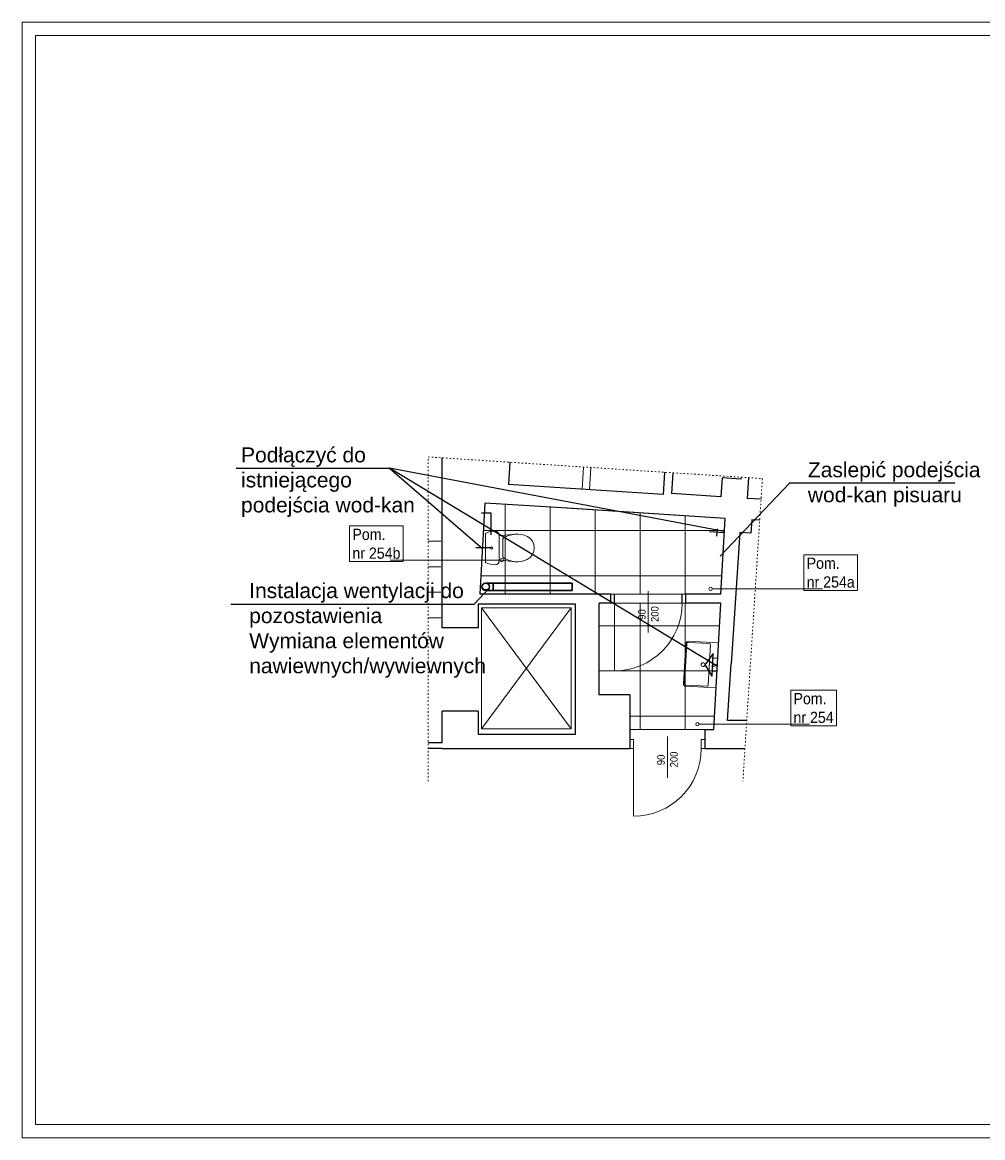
# Model space of a CAD drawing. Header units: millimetres. Extents: x 6904000 to 7075021, y 297772 to 407623.
# Tile 73 of 91: x 7024508 to 7037296, y 332773 to 347623. Entities that reach past the tile are written whole.
import ezdxf

# ---------------------------------------------------------------- set-up
doc = ezdxf.new("R2010")
doc.units = ezdxf.units.MM
doc.linetypes.add('MCS - 2 piętro - koncepcja (2026.04.17)_do wysłania$0$ACAD_ISO03W100', pattern=[30, 12, -18])
for name, color, linetype, lineweight in [('!_IS_Przybory sanit', 3, 'Continuous', 25), ('$went_wyciąg', 32, 'Continuous', 30), ('MCS - 2 piętro - koncepcja (2026.04.17)_do wysłania$0$P-SANR-FIXT', 8, 'Continuous', 5), ('MCS - 2 piętro - koncepcja (2026.04.17)_do wysłania$0$Przekrojowa', 8, 'Continuous', 25), ('MCS - 2 piętro - koncepcja (2026.04.17)_do wysłania$0$S3_drzwi_nowe', 8, 'Continuous', 18), ('MCS - 2 piętro - koncepcja (2026.04.17)_do wysłania$0$S3_opis pomieszczeń', 8, 'Continuous', 0), ('MCS - 2 piętro - koncepcja (2026.04.17)_do wysłania$0$Widokowa', 8, 'Continuous', 9), ('MCS - 2 piętro - koncepcja (2026.04.17)_do wysłania$0$Wyposazenie', 8, 'Continuous', 9)]:
    doc.layers.add(name, color=color, linetype=linetype, lineweight=lineweight)
for name, color, linetype in [('_MECH_KS', 18, 'Continuous'), ('_MECH_OPIS', 7, 'Continuous'), ('_MECH_WC', 1, 'Continuous'), ('_MECH_WZ', 5, 'Continuous')]:
    doc.layers.add(name, color=color, linetype=linetype)
doc.layers.add('MCS - 2 piętro - koncepcja (2026.04.17)_do wysłania$0$Obrys powierzchni', color=8, linetype='Continuous', lineweight=9, plot=False)
doc.layers.add('S3_sufit S2', color=7, linetype='Continuous', lineweight=5, true_color=0x7f7f7f)
doc.styles.add('MCS - 2 piętro - koncepcja (2026.04.17)_do wysłania$0$ARIELCE', font='arial.ttf', dxfattribs={"width": 0.9})
doc.styles.get("Standard").update_dxf_attribs({"font": 'arial.ttf'})

# ---------------------------------------------------------------- blocks, each defined once
blk = doc.blocks.new('MCS - 2 piętro - koncepcja (2026.04.17)_do wysłania$0$zw$C904')
at = {"layer": 'MCS - 2 piętro - koncepcja (2026.04.17)_do wysłania$0$Wyposazenie', "color": 253, "linetype": 'Continuous'}
for p, q in [((-12.6, 61.9), (-16.1, 58.7)), ((-8.4, 64), (-12.6, 61.9)), ((-3.8, 64.9), (-8.4, 64)), ((0.9, 64.5), (-3.8, 64.9)), ((5.3, 62.9), (0.9, 64.5)), ((9.1, 60.2), (5.3, 62.9)), ((12, 56.6), (9.1, 60.2)), ((-20.8, 46.6), (-21, 42.4)), ((-19.9, 50.8), (-20.8, 46.6)), ((-18.5, 54.8), (-19.9, 50.8)), ((-16.1, 58.7), (-18.5, 54.8)), ((13.9, 52.7), (12, 56.6)), ((15.2, 48.7), (13.9, 52.7)), ((15.9, 44.5), (15.2, 48.7)), ((-21, 42.4), (-20.6, 38.2)), ((-20.6, 38.2), (-17, 17.2)), ((-20.6, 38.2), (-19.6, 33.9)), ((-19.6, 33.9), (-18.1, 29.9)), ((-18.1, 29.9), (-16.2, 26)), ((13.1, 27.7), (14.5, 31.8)), ((14.5, 31.8), (15.5, 36)), ((14.9, 19), (16, 40.3)), ((15.5, 36), (16, 40.3)), ((16, 40.3), (15.9, 44.5)), ((-21.5, 15.8), (-22.8, 13.9)), ((-19.4, 17), (-21.5, 15.8)), ((-17, 17.2), (-19.4, 17)), ((14.9, 19), (-17, 17.2)), ((-16.2, 26), (-13.8, 22.3)), ((-13.8, 22.3), (11.1, 23.8)), ((11.1, 23.8), (13.1, 27.7)), ((17.3, 19.1), (14.9, 19)), ((19.5, 18.2), (17.3, 19.1)), ((21, 16.5), (19.5, 18.2)), ((21.7, 14.2), (21, 16.5)), ((-22.8, 13.9), (-23.2, 11.6)), ((-23.2, 11.6), (-22.8, 8.3)), ((-22.8, 8.3), (-22, 5)), ((-22, 5), (-20.8, 1.9)), ((-20.8, 1.9), (-19.3, -1.1)), ((-19.3, -1.1), (19.3, 1.1)), ((19.3, 1.1), (20.5, 4.3)), ((20.5, 4.3), (21.3, 7.5)), ((21.3, 7.5), (21.7, 10.9)), ((21.7, 10.9), (21.7, 14.2))]:
    blk.add_line(p, q, dxfattribs=at)
blk.add_circle((-0.5, 8.2), 1.5, dxfattribs=at)
blk = doc.blocks.new('MCS - 2 piętro - koncepcja (2026.04.17)_do wysłania$0$PLM_Washbasin_2D - PLM_Washbasin_Wall_Mounted_Rectangle_600x450-V80-PARTER PW 1do50 - C')
at = {"layer": 'MCS - 2 piętro - koncepcja (2026.04.17)_do wysłania$0$P-SANR-FIXT', "color": 8, "true_color": 0x808080}
for p, q in [((-30, -1.5), (-30, -42)), ((-30, -42), (-30, -1.5)), ((-28.5, -42), (-28.5, -13.5)), ((-27, -12), (27, -12)), ((28.5, -13.5), (28.5, -42)), ((30, -42), (30, -1.5)), ((30, -1.5), (30, -42)), ((27, -43.5), (-27, -43.5)), ((-27, -45), (27, -45)), ((27, -45), (-27, -45))]:
    blk.add_line(p, q, dxfattribs=at)
for centre, radius in [((0, -6), 1.75), ((0, -20.5), 2.5)]:
    blk.add_circle(centre, radius, dxfattribs=at)
for centre, radius, start, end in [((-27, -13.5), 1.5, 90, 180), ((27, -13.5), 1.5, 360, 90), ((-27, -42), 3, 180, 270), ((-27, -42), 3, 180, 270), ((-27, -42), 1.5, 180, 270), ((27, -42), 3, 270, 360), ((27, -42), 3, 270, 0), ((27, -42), 1.5, 270, 0)]:
    blk.add_arc(centre, radius, start, end, dxfattribs=at)

msp = doc.modelspace()

# ---------------------------------------------------------------- linework, layer by layer
at = {"layer": '!_IS_Przybory sanit'}
for p, q in [((7033708.9, 339218.6), (7033600.6, 339074.4)), ((7033692.1, 338919), (7033708.9, 339218.6)), ((7033692.1, 338919), (7033600.6, 339074.4))]:
    msp.add_line(p, q, dxfattribs=at)
at = {"layer": '$went_wyciąg', "ltscale": 1.6}
for p, q in [((7030779.2, 340157.3), (7030679.2, 340157.3)), ((7030779.2, 340057.3), (7030779.2, 340157.3)), ((7030779.2, 340157.3), (7031832, 340157.3)), ((7030779.2, 340157.3), (7030779.2, 340057.3)), ((7031832, 340157.3), (7031832, 340057.3)), ((7030779.2, 340057.3), (7030679.2, 340057.3)), ((7030779.2, 340057.3), (7031832, 340057.3))]:
    msp.add_line(p, q, dxfattribs=at)
for centre, radius, start, end in [((7030679.2, 340107.3), 50, 90, 270), ((7030679.2, 340117.4), 51, 191.36488, 348.63512), ((7030679.2, 340107.3), 50, 270, 90)]:
    msp.add_arc(centre, radius, start, end, dxfattribs=at)
at = {"layer": '_MECH_KS'}
msp.add_line((7030757.6, 340625.5), (7030547.8, 340625.5), dxfattribs=at)
msp.add_lwpolyline([(7033762.3, 339065.3), (7033700.5, 339068.7)], dxfattribs=at)
at = {"layer": '_MECH_OPIS'}
msp.add_lwpolyline([(7027286.7, 339877.9), (7030526.8, 339877.9), (7030727.2, 340093.3)], dxfattribs=at)
at = {"layer": '_MECH_WC'}
msp.add_line((7033757.7, 338982.1), (7033695.8, 338985.6), dxfattribs=at)
at = {"layer": '_MECH_WZ'}
for p, q in [((7030750, 341089.8), (7030621.7, 341089.8)), ((7030750, 340800), (7030750, 341089.8)), ((7033760, 340880.8), (7033753.7, 340783.5))]:
    msp.add_line(p, q, dxfattribs=at)
for points in [[(7033854.3, 340827.7), (7033659.7, 340840.4)], [(7033767.2, 339152.1), (7033705.3, 339155.5)]]:
    msp.add_lwpolyline(points, dxfattribs=at)
at = {"layer": 'MCS - 2 piętro - koncepcja (2026.04.17)_do wysłania$0$Obrys powierzchni', "ltscale": 1.6}
for points in [[(7024508.3, 347623.2), (7045508.3, 347623.2), (7045508.3, 332773.2), (7024508.3, 332773.2)], [(7024683.3, 347448.2), (7045333.3, 347448.2), (7045333.3, 332948.2), (7024683.3, 332948.2)]]:
    msp.add_lwpolyline(points, close=True, dxfattribs=at)
at = {"layer": 'MCS - 2 piętro - koncepcja (2026.04.17)_do wysłania$0$Przekrojowa', "ltscale": 1.6}
for p, q in [((7030099.5, 339563.4), (7030099.5, 341824.3)), ((7031001.2, 341766), (7030982.1, 341469.8)), ((7033059.1, 341632.9), (7033040, 341336.9)), ((7033169.9, 341625.7), (7033152.1, 341349.7)), ((7033826.8, 341556.7), (7033810.7, 341307.2)), ((7034076.3, 341540.6), (7033826.8, 341556.7)), ((7034078, 341567), (7034076.3, 341540.6)), ((7034177.8, 341560.6), (7034160, 341284.7)), ((7033040.2, 341336.9), (7030982.1, 341469.8)), ((7033810.7, 341307.2), (7033152.1, 341349.7)), ((7034345.1, 341272.7), (7034160, 341284.7)), ((7030603.5, 340009), (7030671.5, 341223.4)), ((7031839.1, 341148), (7030671.5, 341223.4)), ((7033864.9, 341017.4), (7031839.1, 341148)), ((7033808.4, 340009), (7033864.9, 341017.4)), ((7034221.3, 341000.1), (7034209.8, 340820.9)), ((7034327, 340993.3), (7034221.3, 341000.1)), ((7034060.4, 340830.5), (7033947.7, 339083.8)), ((7034209.8, 340820.9), (7034060.4, 340830.5)), ((7032343.8, 340009), (7030603.5, 340009)), ((7032343.8, 339889), (7032343.8, 340009)), ((7032394.1, 339889), (7032394.1, 340009)), ((7033294.1, 339889), (7033294.1, 340009)), ((7033808.4, 340009), (7033343.8, 340009)), ((7033343.8, 339889), (7033343.8, 340009)), ((7031876, 339874.4), (7030579.5, 339874.4)), ((7030579.5, 339874.4), (7030579.5, 339563.4)), ((7031876, 338146), (7031876, 339874.4)), ((7032188.4, 338669), (7032188.4, 339889)), ((7032343.8, 339889), (7032188.4, 339889)), ((7033808.4, 339889), (7033343.8, 339889)), ((7033714.4, 338209), (7033808.4, 339889)), ((7030579.5, 339563.4), (7030099.5, 339563.4)), ((7033898.9, 338327), (7033947.7, 339083.8)), ((7032598.4, 338669), (7032188.4, 338669)), ((7032598.4, 338669), (7032598.4, 337953.4)), ((7030099.5, 338033.4), (7030099.5, 338453.4)), ((7030579.5, 338453.4), (7030099.5, 338453.4)), ((7030579.5, 338453.4), (7030579.5, 338146)), ((7034154.6, 338327), (7033898.9, 338327)), ((7030579.5, 338146), (7031876, 338146)), ((7033598.4, 338209), (7033598.4, 337953.4)), ((7033598.4, 338209), (7033714.4, 338209)), ((7029911.7, 338033.4), (7030099.5, 338033.4)), ((7030099.5, 337953.4), (7029911.7, 337953.4)), ((7030099.5, 337953.4), (7032598.4, 337953.4)), ((7033598.4, 337953.4), (7034130.5, 337953.4))]:
    msp.add_line(p, q, dxfattribs=at)
at = {"layer": 'MCS - 2 piętro - koncepcja (2026.04.17)_do wysłania$0$S3_drzwi_nowe'}
for p, q in [((7032843.8, 339499), (7032843.8, 340049)), ((7032393.8, 339889), (7032393.8, 338989)), ((7033098.4, 337563.4), (7033098.4, 338113.4)), ((7032648.4, 337953.4), (7032648.4, 337053.4))]:
    msp.add_line(p, q, dxfattribs=at)
for points in [[(7032393.8, 340009), (7032343.8, 340009), (7032343.8, 339889), (7032393.8, 339889)], [(7033343.8, 340009), (7033293.8, 340009), (7033293.8, 339889), (7033343.8, 339889)], [(7032648.4, 338073.4), (7032598.4, 338073.4), (7032598.4, 337953.4), (7032648.4, 337953.4)], [(7033598.4, 338073.4), (7033548.4, 338073.4), (7033548.4, 337953.4), (7033598.4, 337953.4)]]:
    msp.add_lwpolyline(points, close=True, dxfattribs=at)
for centre in [(7032393.8, 339889), (7032648.4, 337953.4)]:
    msp.add_arc(centre, 900, 270, 0, dxfattribs=at)
at = {"layer": 'MCS - 2 piętro - koncepcja (2026.04.17)_do wysłania$0$S3_opis pomieszczeń'}
for centre in [(7030894.4, 340464.4), (7033673.5, 340080.5), (7033498.3, 338278.1)]:
    msp.add_circle(centre, 22.2, dxfattribs=at)
at = {"layer": 'MCS - 2 piętro - koncepcja (2026.04.17)_do wysłania$0$Widokowa', "ltscale": 1.6}
for p, q in [((7031980.2, 341702.7), (7031961.1, 341406.6)), ((7032080, 341696.2), (7032060.8, 341400.1)), ((7030079.5, 340715.6), (7029911.7, 340715.6)), ((7030079.5, 340375.6), (7029911.7, 340375.6)), ((7030079.5, 340035.6), (7029911.7, 340035.6)), ((7030620.7, 339826.2), (7031817.1, 338214.9)), ((7030620.7, 338214.9), (7031817.1, 339826.2)), ((7030620.7, 339826.2), (7031817.1, 339826.2)), ((7030620.7, 338214.9), (7030620.7, 339826.2)), ((7031817.1, 339826.2), (7031817.1, 338214.9)), ((7030079.5, 339695.6), (7029911.7, 339695.6)), ((7031817.1, 338214.9), (7030620.7, 338214.9))]:
    msp.add_line(p, q, dxfattribs=at)
at = {"layer": 'MCS - 2 piętro - koncepcja (2026.04.17)_do wysłania$0$Widokowa', "linetype": 'MCS - 2 piętro - koncepcja (2026.04.17)_do wysłania$0$ACAD_ISO03W100', "ltscale": 1.6}
msp.add_lwpolyline([(7029911.7, 337518.9), (7029911.7, 341836.4), (7034362.9, 341548.6), (7034102.4, 337518.9)], dxfattribs=at)
at = {"layer": 'S3_sufit S2', "ltscale": 1.6}
for points in [[(7030603.5, 340009.2), (7030671.5, 341223.5), (7033864.9, 341017.4), (7033808.4, 340009.2), (7030603.5, 340009.2)], [(7030603.5, 340009.2), (7030671.5, 341223.5), (7033864.9, 341017.4), (7033808.4, 340009.2), (7030603.5, 340009.2)], [(7030650.9, 340855.3), (7030936.3, 340855.3), (7030936.3, 341206.4)], [(7030936.3, 341206.4), (7030936.3, 340855.3), (7031536.3, 340855.3), (7031536.3, 341167.7)], [(7031536.3, 341167.7), (7031536.3, 340855.3), (7032136.3, 340855.3), (7032136.3, 341129)], [(7032136.3, 341129), (7032136.3, 340855.3), (7032736.3, 340855.3), (7032736.3, 341090.3)], [(7032736.3, 341090.3), (7032736.3, 340855.3), (7033336.3, 340855.3), (7033336.3, 341051.5)], [(7033336.3, 341051.5), (7033336.3, 340855.3), (7033855.8, 340855.3)], [(7030617.3, 340255.3), (7030936.3, 340255.3), (7030936.3, 340855.3), (7030650.9, 340855.3)], [(7033855.8, 340855.3), (7033336.3, 340855.3), (7033336.3, 340255.3), (7033822.2, 340255.3)], [(7030936.3, 340009.2), (7030936.3, 340255.3), (7030617.3, 340255.3)], [(7031536.3, 340009.2), (7031536.3, 340255.3), (7030936.3, 340255.3), (7030936.3, 340009.2)], [(7032136.3, 340009.2), (7032136.3, 340255.3), (7031536.3, 340255.3), (7031536.3, 340009.2)], [(7032736.3, 340009.2), (7032736.3, 340255.3), (7032136.3, 340255.3), (7032136.3, 340009.2)], [(7033336.3, 340009.2), (7033336.3, 340255.3), (7032736.3, 340255.3), (7032736.3, 340009.2)], [(7033822.2, 340255.3), (7033336.3, 340255.3), (7033336.3, 340009.2)], [(7033714.4, 338209.2), (7033808.4, 339889.2), (7032188.4, 339889.2), (7032188.4, 338669.2), (7032598.4, 338669.2), (7032598.4, 338209.2), (7033714.4, 338209.2)], [(7032188.4, 339587.5), (7032736.3, 339587.5), (7032736.3, 339889.2)], [(7032736.3, 339889.2), (7032736.3, 339587.5), (7033336.3, 339587.5), (7033336.3, 339889.2)], [(7033336.3, 339889.2), (7033336.3, 339587.5), (7033791.5, 339587.5)], [(7032188.4, 338987.5), (7032736.3, 338987.5), (7032736.3, 339587.5), (7032188.4, 339587.5)], [(7032736.3, 338669.2), (7032736.3, 338987.5), (7032188.4, 338987.5)], [(7032598.4, 338387.5), (7032736.3, 338387.5), (7032736.3, 338987.5), (7032188.4, 338987.5)], [(7033758, 338987.5), (7033336.3, 338987.5), (7033336.3, 338387.5), (7033724.4, 338387.5)], [(7033336.3, 338209.2), (7033336.3, 338387.5), (7032736.3, 338387.5), (7032736.3, 338209.2)], [(7033724.4, 338387.5), (7033336.3, 338387.5), (7033336.3, 338209.2)]]:
    msp.add_lwpolyline(points, dxfattribs=at)
for points in [[(7030936.3, 340255.3), (7031536.3, 340255.3), (7031536.3, 340855.3), (7030936.3, 340855.3)], [(7031536.3, 340255.3), (7032136.3, 340255.3), (7032136.3, 340855.3), (7031536.3, 340855.3)], [(7032136.3, 340255.3), (7032736.3, 340255.3), (7032736.3, 340855.3), (7032136.3, 340855.3)], [(7032736.3, 340255.3), (7033336.3, 340255.3), (7033336.3, 340855.3), (7032736.3, 340855.3)], [(7032736.3, 338987.5), (7033336.3, 338987.5), (7033336.3, 339587.5), (7032736.3, 339587.5)], [(7032736.3, 338387.5), (7033336.3, 338387.5), (7033336.3, 338987.5), (7032736.3, 338987.5)]]:
    msp.add_lwpolyline(points, close=True, dxfattribs=at)

# ---------------------------------------------------------------- block references
at = {"layer": 'MCS - 2 piętro - koncepcja (2026.04.17)_do wysłania$0$P-SANR-FIXT', "color": 8, "true_color": 0x808080, "xscale": 10, "yscale": 10, "zscale": 10, "rotation": 266.7956832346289}
msp.add_blockref('MCS - 2 piętro - koncepcja (2026.04.17)_do wysłania$0$PLM_Washbasin_2D - PLM_Washbasin_Wall_Mounted_Rectangle_600x450-V80-PARTER PW 1do50 - C', (7033777, 339059.8), dxfattribs=at)
at = {"layer": 'MCS - 2 piętro - koncepcja (2026.04.17)_do wysłania$0$Wyposazenie', "color": 253, "linetype": 'Continuous', "true_color": 0x9e9e9e, "xscale": -10, "yscale": 10, "zscale": 10, "rotation": 273.3502212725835}
msp.add_blockref('MCS - 2 piętro - koncepcja (2026.04.17)_do wysłania$0$zw$C904', (7030674.9, 340625.5), dxfattribs=at)

# ---------------------------------------------------------------- texts
at = {"layer": '_MECH_OPIS', "insert": (7034968.5, 341766.6), "char_height": 200, "width": 2480.444, "attachment_point": 1}
msp.add_mtext('Zaslepić podejścia wod-kan pisuaru\\P', dxfattribs=at)
at = {"layer": 'MCS - 2 piętro - koncepcja (2026.04.17)_do wysłania$0$S3_drzwi_nowe', "char_height": 100, "attachment_point": 1, "rotation": 90.0247, "style": 'MCS - 2 piętro - koncepcja (2026.04.17)_do wysłania$0$ARIELCE'}
for s, insert, width in [('{\\fArial|b0|i0|c238|p34;90}', (7032707.9, 339668.6), 185.261), ('{\\fArial|b0|i0|c238|p34;200}', (7032879.8, 339639.4), 193.556), ('{\\fArial|b0|i0|c238|p34;90}', (7032962.5, 337733), 185.261), ('{\\fArial|b0|i0|c238|p34;200}', (7033134.4, 337703.9), 193.556)]:
    msp.add_mtext(s, dxfattribs=dict(at, insert=insert, width=width))

# ---------------------------------------------------------------- next in the draw order: texts
at = {"layer": 'MCS - 2 piętro - koncepcja (2026.04.17)_do wysłania$0$S3_opis pomieszczeń', "char_height": 75, "attachment_point": 1, "style": 'MCS - 2 piętro - koncepcja (2026.04.17)_do wysłania$0$ARIELCE', "bg_fill": 18}
for s, insert in [('{\\fArial|b0|i0|c238|p34;\\H2x;Pom.\\Pnr 254b}', (7028903.7, 340880.6)), ('{\\fArial|b0|i0|c238|p34;\\H2x;Pom.\\Pnr 254a}', (7034952.2, 340496.7)), ('{\\fArial|b0|i0|c238|p34;\\H2x;Pom.\\Pnr 254}', (7034776.9, 338694.3))]:
    msp.add_mtext(s, dxfattribs=dict(at, insert=insert))

# ---------------------------------------------------------------- next in the draw order: linework, layer by layer
at = {"layer": '_MECH_OPIS'}
for p in [(7033761.4, 339049), (7033855.2, 340843.8)]:
    msp.add_line(p, (7029398.1, 341685.4), dxfattribs=at)
for points in [[(7027358, 341685.4), (7029398.1, 341685.4), (7030637.5, 340616.2)], [(7036925.4, 341487.3), (7034725.5, 341487.3), (7033798.4, 340515.4)]]:
    msp.add_lwpolyline(points, dxfattribs=at)
at = {"layer": 'MCS - 2 piętro - koncepcja (2026.04.17)_do wysłania$0$S3_opis pomieszczeń'}
for p, q in [((7029404.4, 340464.4), (7030872.2, 340464.4)), ((7035163.5, 340080.5), (7033695.7, 340080.5)), ((7034988.3, 338278.1), (7033520.5, 338278.1))]:
    msp.add_line(p, q, dxfattribs=at)

# ---------------------------------------------------------------- next in the draw order: texts
at = {"layer": '_MECH_OPIS', "char_height": 200, "attachment_point": 1}
for s, insert, width in [('Podłączyć do istniejącego podejścia wod-kan\\P', (7027421, 341964.6), 2480.444), ('Instalacja wentylacji do pozostawienia\\PWymiana elementów nawiewnych/wywiewnych\\P', (7027529.7, 340157.1), 2986.393)]:
    msp.add_mtext(s, dxfattribs=dict(at, insert=insert, width=width))

doc.saveas('drawing.dxf')
